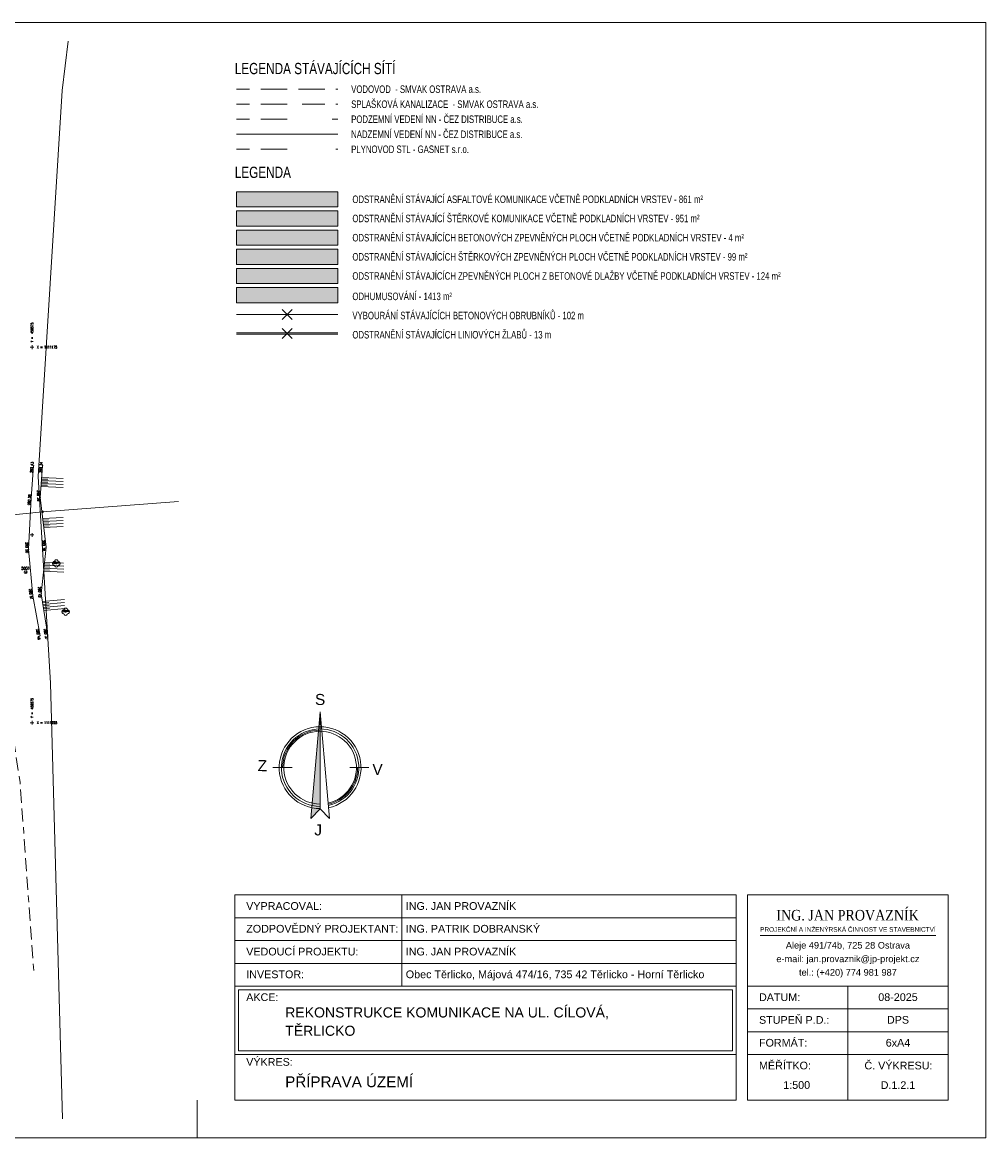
# Model space of a CAD drawing. Header units: metres. Extents: x -457078 to -456448, y -1111280 to -1111132.
# Tile 35 of 35: x -456576 to -456448, y -1111280 to -1111132. Entities that reach past the tile are written whole.
import ezdxf
from ezdxf.enums import TextEntityAlignment as Align

# ---------------------------------------------------------------- set-up
doc = ezdxf.new("R2010")
doc.units = ezdxf.units.M
doc.header["$MEASUREMENT"] = 0
for name, pattern in [('6.1622', [40, 3.5, -3, 7, -3, 3.5, 3.5, -3, 7, -3, 3.5]), ('6.2322', [40, 3.5, -3, 7, -4, 6, -3, 7, -3, 3.5]), ('6.3222', [40, 3.5, -3, 7, -6.5, -6.5, 7, -3, 3.5]), ('6.6022', [39, 3.5, -3, 7, -6, -6, 7, -3, 3.5])]:
    doc.linetypes.add(name, pattern=pattern)
doc.layers.get('0').update_dxf_attribs({"lineweight": 13})
for name, color, linetype, lineweight in [('GEOD - KULTURA', 3, 'Continuous', 13), ('GEOD - VYSKY', 34, 'Continuous', 0), ('GEODETICKE_BODY', 2, 'Continuous', 13), ('Hranice parcel', 9, 'Continuous', 13), ('IS_CEZ_NN_NADZ', 1, 'Continuous', 0), ('IS_SMVAK_VODA_TRASA', 5, '6.1622', 0), ('KOMUNIKACE', 7, 'Continuous', 13), ('LEGENDA', 7, 'Continuous', 13), ('LEGENDA SÍTÍ', 7, 'Continuous', 13), ('RAMECEK', 7, 'Continuous', 0), ('RAZITKO', 7, 'Continuous', 0), ('SEVERKA', 7, 'Continuous', 13), ('SIT', 5, 'Continuous', 13), ('SITE_ELEKTRIKA', 7, 'Continuous', 13), ('SKRYTE_BODY', 7, 'Continuous', 0), ('SRAFY', 7, 'Continuous', 0), ('TEREN', 7, 'Continuous', 13), ('TEXTY_KULTURA', 3, 'Continuous', 13), ('výkres', 7, 'Continuous', 0)]:
    doc.layers.add(name, color=color, linetype=linetype, lineweight=lineweight)
doc.styles.add('ARIAL', font='arial.ttf')
doc.styles.add('ITALICT', font='italict.shx', dxfattribs={"height": 0.2})
doc.styles.add('ROMANS', font='romans.shx')
doc.styles.add('Style-Arial', font='arial.ttf')
doc.styles.add('Style-Calibri', font='calibri.ttf')
doc.styles.add('Style-Garamond', font='GARABD.TTF')

# ---------------------------------------------------------------- blocks, each defined once
blk = doc.blocks.new('SIT')
at = {"color": 0, "linetype": 'ByBlock', "lineweight": -2}
for p, q in [((-1, 0), (1, 0)), ((0, 1), (0, -1))]:
    blk.add_line(p, q, dxfattribs=at)
blk = doc.blocks.new('SLOUPB')
at = {"color": 0, "linetype": 'ByBlock', "lineweight": -2}
blk.add_line((-0.5, 0), (0.5, 0), dxfattribs=at)
blk.add_circle((0, 0), 0.5, dxfattribs=at)
for radius in [0.35, 0.2]:
    blk.add_arc((0, 0), radius, 180, 0, dxfattribs=at)
blk = doc.blocks.new('STROM_LI')
at = {"color": 0, "linetype": 'ByBlock', "lineweight": -2}
blk.add_circle((0, 0), 0.2, dxfattribs=at)
for centre, start, end in [((-1, 0.000074), 89.998883, 270.001117), ((0.000019, 1.000148), 359.995762, 180.004238), ((-1, 0.000074), 359.995762, 0.004238), ((1.000039, 0.000074), 179.995762, 180.004238), ((1.000039, 0.000074), 269.998883, 90.001117), ((0.000019, -1), 179.995762, 0.004238)]:
    blk.add_arc(centre, 1, start, end, dxfattribs=at)
blk = doc.blocks.new('PB')
at = {"color": 0, "linetype": 'ByBlock', "lineweight": -2}
blk.add_circle((0, 0), 0.75, dxfattribs=at)
blk.add_point((0, 0), dxfattribs=at)
blk = doc.blocks.new('KRIZEK')
at = {"layer": 'LEGENDA', "color": 1, "lineweight": 30, "ltscale": 0.25}
for p, q in [((-0.25, 0), (0.25, 0)), ((0, -0.25), (0, 0.25))]:
    blk.add_line(p, q, dxfattribs=at)

msp = doc.modelspace()

# ---------------------------------------------------------------- hatches: boundary and pattern name
at = {"layer": 'LEGENDA', "lineweight": 0}
for color, points in [(254, [(-456534.27, -1111156.32), (-456547.78, -1111156.32), (-456547.78, -1111154.3), (-456534.27, -1111154.3)]), (9, [(-456534.27, -1111158.87), (-456547.78, -1111158.87), (-456547.78, -1111156.85), (-456534.27, -1111156.85)]), (161, [(-456534.27, -1111161.43), (-456547.78, -1111161.43), (-456547.78, -1111159.4), (-456534.27, -1111159.4)]), (191, [(-456534.27, -1111163.98), (-456547.78, -1111163.98), (-456547.78, -1111161.96), (-456534.27, -1111161.96)]), (51, [(-456534.27, -1111166.53), (-456547.78, -1111166.53), (-456547.78, -1111164.51), (-456534.27, -1111164.51)]), (31, [(-456534.27, -1111169.09), (-456547.78, -1111169.09), (-456547.78, -1111167.06), (-456534.27, -1111167.06)])]:
    msp.add_hatch(color=color, dxfattribs=at).paths.add_polyline_path(points)

# ---------------------------------------------------------------- linework, layer by layer
at = {"layer": 'Hranice parcel', "ltscale": 0.25, "flags": 128}
msp.add_lwpolyline([(-456570.94, -1111277.75), (-456572.55, -1111219.71), (-456574.17, -1111192.2), (-456571, -1111140.84), (-456570.19, -1111134.25)], dxfattribs=at)
at = {"layer": 'IS_CEZ_NN_NADZ', "ltscale": 0.25}
msp.add_line((-456573.61, -1111196.9), (-456555.5, -1111195.56), dxfattribs=at)
msp.add_lwpolyline([(-456611.52, -1111200.79), (-456573.61, -1111196.9)], dxfattribs=at)
at = {"layer": 'IS_SMVAK_VODA_TRASA', "ltscale": 0.25}
msp.add_lwpolyline([(-456574.78, -1111257.97), (-456576.59, -1111232.97), (-456581.46, -1111201.45), (-456581.65, -1111200.39)], dxfattribs=at)
at = {"layer": 'KOMUNIKACE', "ltscale": 0.25}
for p, q in [((-456574.8, -1111190.78), (-456575.14, -1111195.11)), ((-456575.14, -1111195.11), (-456575.47, -1111201.9)), ((-456575.47, -1111201.9), (-456574.91, -1111208.12)), ((-456574.91, -1111208.12), (-456573.93, -1111213.41))]:
    msp.add_line(p, q, dxfattribs=at)
at = {"layer": 'LEGENDA'}
for p, q in [((-456547.78, -1111170.63), (-456534.27, -1111170.63)), ((-456547.78, -1111173.08), (-456534.27, -1111173.08)), ((-456547.78, -1111173.28), (-456534.27, -1111173.28))]:
    msp.add_line(p, q, dxfattribs=at)
at = {"layer": 'LEGENDA', "color": 254, "lineweight": 0, "flags": 128}
msp.add_lwpolyline([(-456547.78, -1111156.32), (-456534.27, -1111156.32), (-456534.27, -1111154.3), (-456547.78, -1111154.3)], close=True, dxfattribs=at)
at = {"layer": 'LEGENDA', "color": 1, "lineweight": 13, "flags": 128}
for points in [[(-456547.78, -1111156.32), (-456534.27, -1111156.32), (-456534.27, -1111154.3), (-456547.78, -1111154.3)], [(-456547.78, -1111158.87), (-456534.27, -1111158.87), (-456534.27, -1111156.85), (-456547.78, -1111156.85)], [(-456547.78, -1111161.43), (-456534.27, -1111161.43), (-456534.27, -1111159.4), (-456547.78, -1111159.4)], [(-456547.78, -1111163.98), (-456534.27, -1111163.98), (-456534.27, -1111161.96), (-456547.78, -1111161.96)], [(-456547.78, -1111166.53), (-456534.27, -1111166.53), (-456534.27, -1111164.51), (-456547.78, -1111164.51)], [(-456547.78, -1111169.09), (-456534.27, -1111169.09), (-456534.27, -1111167.06), (-456547.78, -1111167.06)]]:
    msp.add_lwpolyline(points, close=True, dxfattribs=at)
at = {"layer": 'LEGENDA', "color": 9, "lineweight": 0, "flags": 128}
msp.add_lwpolyline([(-456547.78, -1111158.87), (-456534.27, -1111158.87), (-456534.27, -1111156.85), (-456547.78, -1111156.85)], close=True, dxfattribs=at)
at = {"layer": 'LEGENDA', "color": 161, "lineweight": 0, "flags": 128}
msp.add_lwpolyline([(-456547.78, -1111161.43), (-456534.27, -1111161.43), (-456534.27, -1111159.4), (-456547.78, -1111159.4)], close=True, dxfattribs=at)
at = {"layer": 'LEGENDA', "color": 191, "lineweight": 0, "flags": 128}
msp.add_lwpolyline([(-456547.78, -1111163.98), (-456534.27, -1111163.98), (-456534.27, -1111161.96), (-456547.78, -1111161.96)], close=True, dxfattribs=at)
at = {"layer": 'LEGENDA', "color": 51, "lineweight": 0, "flags": 128}
msp.add_lwpolyline([(-456547.78, -1111166.53), (-456534.27, -1111166.53), (-456534.27, -1111164.51), (-456547.78, -1111164.51)], close=True, dxfattribs=at)
at = {"layer": 'LEGENDA', "color": 31, "lineweight": 0, "flags": 128}
msp.add_lwpolyline([(-456547.78, -1111169.09), (-456534.27, -1111169.09), (-456534.27, -1111167.06), (-456547.78, -1111167.06)], close=True, dxfattribs=at)
at = {"layer": 'LEGENDA SÍTÍ', "color": 5, "linetype": '6.1622', "lineweight": 0, "ltscale": 0.5}
msp.add_line((-456547.78, -1111140.65), (-456534.27, -1111140.65), dxfattribs=at)
at = {"layer": 'LEGENDA SÍTÍ', "color": 32, "linetype": '6.2322', "lineweight": 0, "ltscale": 0.5}
msp.add_line((-456547.78, -1111142.65), (-456534.27, -1111142.65), dxfattribs=at)
at = {"layer": 'LEGENDA SÍTÍ', "color": 1, "linetype": '6.6022', "lineweight": 0, "ltscale": 0.5}
msp.add_line((-456547.78, -1111144.65), (-456534.27, -1111144.65), dxfattribs=at)
at = {"layer": 'LEGENDA SÍTÍ', "color": 1, "linetype": 'Continuous', "lineweight": 0, "ltscale": 0.5}
msp.add_line((-456547.78, -1111146.65), (-456534.27, -1111146.65), dxfattribs=at)
at = {"layer": 'LEGENDA SÍTÍ', "color": 3, "linetype": '6.3222', "lineweight": 0, "ltscale": 0.5}
msp.add_line((-456547.78, -1111148.65), (-456534.27, -1111148.65), dxfattribs=at)
at = {"layer": 'RAMECEK', "ltscale": 0.25}
msp.add_line((-456553, -1111280.25), (-456553, -1111275.25), dxfattribs=at)
at = {"layer": 'RAMECEK', "ltscale": 0.25, "flags": 128}
msp.add_lwpolyline([(-457078, -1111280.25), (-456448, -1111280.25), (-456448, -1111131.75), (-457078, -1111131.75)], close=True, dxfattribs=at)
at = {"layer": 'RAZITKO', "color": 7, "lineweight": 13, "ltscale": 0.0004}
for p, q in [((-456548, -1111247.93), (-456481.23, -1111247.93)), ((-456548, -1111260.07), (-456548, -1111247.93)), ((-456525.77, -1111247.93), (-456525.77, -1111260.07)), ((-456481.23, -1111260.07), (-456481.23, -1111247.93)), ((-456479.71, -1111247.93), (-456453, -1111247.93)), ((-456453, -1111275.25), (-456453, -1111247.93)), ((-456548, -1111250.96), (-456481.23, -1111250.96)), ((-456548, -1111254), (-456481.23, -1111254)), ((-456548, -1111257.04), (-456481.23, -1111257.04)), ((-456479.71, -1111275.25), (-456479.71, -1111257.1)), ((-456548, -1111260.07), (-456481.23, -1111260.07)), ((-456548, -1111260.07), (-456548, -1111269.18)), ((-456547.52, -1111260.55), (-456481.71, -1111260.55)), ((-456547.52, -1111260.55), (-456547.52, -1111268.7)), ((-456481.71, -1111260.55), (-456481.71, -1111268.7)), ((-456481.23, -1111260.07), (-456481.23, -1111269.18)), ((-456479.71, -1111260.07), (-456453, -1111260.07)), ((-456466.35, -1111275.25), (-456466.35, -1111260.07)), ((-456479.71, -1111263.11), (-456453, -1111263.11)), ((-456479.71, -1111266.14), (-456453, -1111266.14)), ((-456548, -1111275.25), (-456548, -1111269.18)), ((-456548, -1111269.18), (-456481.23, -1111269.18)), ((-456547.52, -1111268.7), (-456481.71, -1111268.7)), ((-456481.23, -1111275.25), (-456481.23, -1111269.18)), ((-456479.71, -1111269.18), (-456453, -1111269.18)), ((-456548, -1111275.25), (-456481.23, -1111275.25)), ((-456479.71, -1111275.25), (-456453, -1111275.25)), ((-456479.71, -1111275.25), (-456453, -1111275.25))]:
    msp.add_line(p, q, dxfattribs=at)
at = {"layer": 'RAZITKO', "color": 5, "ltscale": 0.5}
msp.add_line((-456478.05, -1111253.32), (-456454.66, -1111253.32), dxfattribs=at)
at = {"layer": 'RAZITKO', "color": 7, "lineweight": 13, "ltscale": 0.5, "flags": 128}
msp.add_lwpolyline([(-456479.71, -1111247.93), (-456453, -1111247.93), (-456453, -1111260.07), (-456479.71, -1111260.07)], close=True, dxfattribs=at)
at = {"layer": 'SEVERKA', "ltscale": 0.4}
for p, q in [((-456536.64, -1111223.55), (-456537.88, -1111237.77)), ((-456536.64, -1111236.45), (-456536.64, -1111223.55)), ((-456536.64, -1111223.55), (-456535.41, -1111237.77)), ((-456536.64, -1111236.45), (-456536.64, -1111223.55)), ((-456540.38, -1111230.98), (-456542.93, -1111230.98)), ((-456530.14, -1111230.98), (-456532.68, -1111230.98)), ((-456537.88, -1111237.77), (-456536.64, -1111236.45)), ((-456535.41, -1111237.77), (-456536.64, -1111236.45))]:
    msp.add_line(p, q, dxfattribs=at)
at = {"layer": 'SEVERKA', "ltscale": 0.4, "flags": 128}
msp.add_lwpolyline([(-456537.88, -1111237.77), (-456536.64, -1111236.45), (-456536.64, -1111223.55)], close=True, dxfattribs=at)
at = {"layer": 'SEVERKA', "ltscale": 0.4}
for radius, start, end in [(5.45, 281.7515, 270), (5.15, 282.1526, 270), (4.99, 90, 180), (4.84, 282.6042, 270), (4.99, 282.3746, 360)]:
    msp.add_arc((-456536.64, -1111230.98), radius, start, end, dxfattribs=at)
at = {"layer": 'SEVERKA', "ltscale": 0.4, "extrusion": (0, 0, -1)}
msp.add_solid([(456537.88, -1111237.77), (456536.64, -1111236.45), (456536.64, -1111223.55)], dxfattribs=at)
at = {"layer": 'SKRYTE_BODY', "ltscale": 0.25}
for p in [(-456574.8, -1111190.78), (-456573.59, -1111190.79), (-456575.14, -1111195.11), (-456573.92, -1111195), (-456573.14, -1111201.64), (-456575.47, -1111201.9), (-456574.91, -1111208.12), (-456573.78, -1111207.83), (-456573.93, -1111213.41), (-456572.92, -1111213.4)]:
    msp.add_point(p, dxfattribs=at)
at = {"layer": 'SRAFY', "ltscale": 0.25}
for p, q in [((-456573.74, -1111192.76), (-456570.84, -1111192.88)), ((-456573.73, -1111192.56), (-456572.9, -1111192.59)), ((-456573.71, -1111192.36), (-456570.84, -1111192.47)), ((-456573.8, -1111193.55), (-456570.84, -1111193.68)), ((-456573.79, -1111193.35), (-456572.94, -1111193.39)), ((-456573.77, -1111193.15), (-456570.84, -1111193.28)), ((-456573.76, -1111192.96), (-456572.92, -1111192.99)), ((-456573.59, -1111197.82), (-456570.85, -1111197.66)), ((-456573.56, -1111198.02), (-456572.8, -1111197.98)), ((-456573.54, -1111198.22), (-456570.85, -1111198.06)), ((-456573.52, -1111198.42), (-456572.76, -1111198.38)), ((-456573.49, -1111198.62), (-456570.85, -1111198.46)), ((-456573.47, -1111198.82), (-456572.73, -1111198.77)), ((-456573.45, -1111199.02), (-456570.85, -1111198.86)), ((-456573.45, -1111204.64), (-456572.68, -1111204.67)), ((-456573.43, -1111204.44), (-456570.78, -1111204.55)), ((-456573.41, -1111204.24), (-456572.65, -1111204.27)), ((-456573.39, -1111204.04), (-456570.79, -1111204.15)), ((-456573.37, -1111203.85), (-456572.62, -1111203.87)), ((-456573.34, -1111203.65), (-456570.8, -1111203.75)), ((-456573.47, -1111204.84), (-456570.77, -1111204.95)), ((-456573.62, -1111208.85), (-456570.68, -1111208.59)), ((-456573.59, -1111209.05), (-456572.76, -1111208.97)), ((-456573.56, -1111209.25), (-456570.67, -1111208.99)), ((-456573.53, -1111209.44), (-456572.72, -1111209.37)), ((-456573.5, -1111209.64), (-456570.66, -1111209.39)), ((-456573.47, -1111209.84), (-456572.67, -1111209.77)), ((-456573.44, -1111210.04), (-456570.65, -1111209.79))]:
    msp.add_line(p, q, dxfattribs=at)
at = {"layer": 'TEREN', "ltscale": 0.25}
for p, q in [((-456573.59, -1111190.79), (-456573.92, -1111195)), ((-456573.92, -1111195), (-456573.14, -1111201.64)), ((-456573.14, -1111201.64), (-456573.78, -1111207.83)), ((-456573.78, -1111207.83), (-456572.92, -1111213.4))]:
    msp.add_line(p, q, dxfattribs=at)

# ---------------------------------------------------------------- block references
at = {"layer": 'GEOD - KULTURA', "ltscale": 0.25, "xscale": 0.25, "yscale": 0.25, "zscale": 0.25}
for p in [(-456571.77, -1111203.79), (-456570.52, -1111210.23)]:
    msp.add_blockref('STROM_LI', p, dxfattribs=at)
at = {"layer": 'GEODETICKE_BODY', "ltscale": 0.25, "xscale": 0.25, "yscale": 0.25, "zscale": 0.25}
msp.add_blockref('PB', (-456575.86, -1111204.96), dxfattribs=at)
at = {"layer": 'LEGENDA', "color": 1, "lineweight": 30, "ltscale": 0.25, "xscale": 3.75, "yscale": 3.75, "zscale": 3.75, "rotation": 45.00000000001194}
for p in [(-456541.02, -1111170.63), (-456541.02, -1111173.18)]:
    msp.add_blockref('KRIZEK', p, dxfattribs=at)
at = {"layer": 'SIT', "ltscale": 0.25, "xscale": 0.25, "yscale": 0.25, "zscale": 0.25}
for p in [(-456575, -1111175), (-456575, -1111200), (-456575, -1111225)]:
    msp.add_blockref('SIT', p, dxfattribs=at)
at = {"layer": 'SITE_ELEKTRIKA', "ltscale": 0.25, "xscale": 0.25, "yscale": 0.25, "zscale": 0.25}
msp.add_blockref('SLOUPB', (-456573.61, -1111196.9), dxfattribs=at)

# ---------------------------------------------------------------- texts
at = {"layer": 'GEOD - VYSKY', "style": 'ROMANS', "width": 0.8}
for s, rotation, p in [('290 43 ', 85.5598, (-456574.86, -1111190.91)), ('290 34 ', 85.5295, (-456573.65, -1111190.91)), ('290 50 ', 86.3554, (-456575.19, -1111195.23)), ('290 36 ', 271.1219, (-456574.3, -1111194.88)), ('290 50 ', 271.1844, (-456575.85, -1111201.78)), ('290 30 ', 270.4066, (-456573.61, -1111201.51)), ('290 51 ', 277.8394, (-456575.3, -1111208.01)), ('290 42 ', 271.4164, (-456574.16, -1111207.71)), ('290 46 ', 280.4612, (-456574.32, -1111213.35)), ('290 37 ', 278.7338, (-456573.31, -1111213.33))]:
    msp.add_text(s, height=0.325, rotation=rotation, dxfattribs=at).set_placement(p, align=Align.CENTER)
at = {"layer": 'GEODETICKE_BODY', "style": 'ROMANS', "width": 0.8}
msp.add_text('5001', height=0.375, dxfattribs=at).set_placement((-456575.86, -1111204.63), align=Align.CENTER)
at = {"layer": 'LEGENDA', "style": 'Style-Arial', "width": 0.746667}
msp.add_text('LEGENDA', height=1.5, rotation=360, dxfattribs=at).set_placement((-456548, -1111150.97), align=Align.TOP_LEFT)
at = {"layer": 'LEGENDA', "style": 'Style-Arial', "width": 0.74}
for s, p in [('ODSTRANĚNÍ STÁVAJÍCÍ ASFALTOVÉ KOMUNIKACE VČETNĚ PODKLADNÍCH VRSTEV - 861 m²', (-456532.34, -1111155.31)), ('ODSTRANĚNÍ STÁVAJÍCÍ ŠTĚRKOVÉ KOMUNIKACE VČETNĚ PODKLADNÍCH VRSTEV - 951 m²', (-456532.34, -1111157.86)), ('ODSTRANĚNÍ STÁVAJÍCÍCH BETONOVÝCH ZPEVNĚNÝCH PLOCH VČETNĚ PODKLADNÍCH VRSTEV - 4 m²', (-456532.34, -1111160.42)), ('ODSTRANĚNÍ STÁVAJÍCÍCH ŠTĚRKOVÝCH ZPEVNĚNÝCH PLOCH VČETNĚ PODKLADNÍCH VRSTEV - 99 m²', (-456532.34, -1111162.97)), ('ODSTRANĚNÍ STÁVAJÍCÍCH ZPEVNĚNÝCH PLOCH Z BETONOVÉ DLAŽBY VČETNĚ PODKLADNÍCH VRSTEV - 124 m²', (-456532.34, -1111165.52))]:
    msp.add_text(s, height=1, rotation=360, dxfattribs=at).set_placement(p, align=Align.MIDDLE_LEFT)
at = {"layer": 'LEGENDA', "char_height": 1, "attachment_point": 4, "rotation": 360, "line_spacing_factor": 0.6, "style": 'ITALICT'}
for s, insert in [('\\fArial|b0|i0|c238238|p39;\\H1x;\\W0.74;ODHUMUSOVÁNÍ - 1413 m²', (-456532.34, -1111168.24)), ('\\fArial|b0|i0|c238238|p39;\\H1x;\\W0.74;VYBOURÁNÍ STÁVAJÍCÍCH BETONOVÝCH OBRUBNÍKŮ - 102 m', (-456532.34, -1111170.79)), ('\\fArial|b0|i0|c238238|p39;\\H1x;\\W0.74;ODSTRANĚNÍ STÁVAJÍCÍCH LINIOVÝCH ŽLABŮ - 13 m', (-456532.34, -1111173.35))]:
    msp.add_mtext(s, dxfattribs=dict(at, insert=insert))
at = {"layer": 'LEGENDA SÍTÍ', "style": 'Style-Arial', "width": 0.746667}
msp.add_text('LEGENDA STÁVAJÍCÍCH SÍTÍ', height=1.5, rotation=360, dxfattribs=at).set_placement((-456548, -1111137.15), align=Align.TOP_LEFT)
at = {"layer": 'LEGENDA SÍTÍ', "style": 'Style-Arial', "width": 0.74}
for s, p in [('VODOVOD  - SMVAK OSTRAVA a.s.', (-456532.5, -1111140.65)), ('SPLAŠKOVÁ KANALIZACE  - SMVAK OSTRAVA a.s.', (-456532.5, -1111142.65)), ('PODZEMNÍ VEDENÍ NN - ČEZ DISTRIBUCE a.s.', (-456532.5, -1111144.65)), ('NADZEMNÍ VEDENÍ NN - ČEZ DISTRIBUCE a.s.', (-456532.5, -1111146.65)), ('PLYNOVOD STL - GASNET s.r.o.', (-456532.5, -1111148.65))]:
    msp.add_text(s, height=1, rotation=360, dxfattribs=at).set_placement(p, align=Align.MIDDLE_LEFT)
at = {"layer": 'RAZITKO', "color": 7, "lineweight": 13}
for s, height, style, p in [('VYPRACOVAL:', 1.0244, 'Style-Arial', (-456546.48, -1111249.91)), ('ING. JAN PROVAZNÍK', 1.0244, 'Style-Arial', (-456525.23, -1111249.91)), ('ZODPOVĚDNÝ PROJEKTANT:', 1.0244, 'ARIAL', (-456546.48, -1111252.94)), ('ING. PATRIK DOBRANSKÝ', 1.0244, 'ARIAL', (-456525.23, -1111252.94)), ('VEDOUCÍ PROJEKTU:', 1.0244, 'Style-Arial', (-456546.48, -1111255.98)), ('ING. JAN PROVAZNÍK', 1.0244, 'ARIAL', (-456525.23, -1111255.98)), ('INVESTOR:', 1.024, 'Style-Arial', (-456546.48, -1111259.01)), ('AKCE:', 1.024, 'Style-Arial', (-456546.48, -1111262.05)), ('DATUM:', 1.024, 'Style-Arial', (-456478.19, -1111262.05)), ('STUPEŇ P.D.:', 1.0244, 'Style-Arial', (-456478.19, -1111265.08)), ('FORMÁT:', 1.024, 'Style-Arial', (-456478.19, -1111268.12)), ('VÝKRES:', 1.024, 'Style-Arial', (-456546.48, -1111270.67)), ('MĚŘÍTKO:', 1.024, 'Style-Arial', (-456478.19, -1111271.15))]:
    msp.add_text(s, height=height, dxfattribs=dict(at, style=style)).set_placement(p)
at = {"layer": 'RAZITKO', "color": 7, "linetype": 'Continuous', "lineweight": 13, "style": 'Style-Garamond'}
msp.add_text('ING. JAN PROVAZNÍK', height=1.4095, dxfattribs=at).set_placement((-456466.39, -1111249.92), align=Align.TOP_CENTER)
at = {"layer": 'RAZITKO', "lineweight": 13, "style": 'ARIAL'}
msp.add_text('Obec Těrlicko, Májová 474/16, 735 42 Těrlicko - Horní Těrlicko', height=1.0244, dxfattribs=at).set_placement((-456525.23, -1111259.01))
at = {"layer": 'RAZITKO', "color": 7, "lineweight": 13, "style": 'Style-Arial'}
msp.add_text('Č. VÝKRESU:', height=1.0244, dxfattribs=at).set_placement((-456459.62, -1111271.15), align=Align.CENTER)
at = {"layer": 'RAZITKO', "color": 7, "linetype": 'Continuous', "lineweight": 13, "attachment_point": 2, "line_spacing_factor": 1.008048, "style": 'Style-Calibri'}
for s, insert, char_height in [('\\fArial|b0|i0|c238238|p39;PROJEKČNÍ A INŽENÝRSKÁ ČINNOST VE STAVEBNICTVÍ', (-456466.35, -1111252.21), 0.6149), ('\\fArial|b0|i0|c238238|p39;Aleje 491/74b, 725 28 Ostrava', (-456466.35, -1111254.19), 0.8758), ('\\fArial|b0|i0|c238238|p39;e-mail: jan.provaznik@jp-projekt.cz', (-456466.35, -1111256), 0.8758), ('\\fArial|b0|i0|c238238|p39;tel.: (+420) 774 981 987', (-456466.35, -1111257.8), 0.8758)]:
    msp.add_mtext(s, dxfattribs=dict(at, insert=insert, char_height=char_height))
at = {"layer": 'RAZITKO', "color": 0, "lineweight": 13, "insert": (-456459.68, -1111262.06), "char_height": 1.024, "width": 13.3546, "attachment_point": 8, "rotation": 0, "style": 'ARIAL'}
msp.add_mtext('08-2025', dxfattribs=at)
at = {"layer": 'RAZITKO', "lineweight": 13, "insert": (-456459.68, -1111265.08), "char_height": 1.024, "width": 13.3546, "attachment_point": 8, "rotation": 0, "line_spacing_factor": 0.72, "style": 'ARIAL'}
msp.add_mtext('DPS', dxfattribs=at)
at = {"layer": 'RAZITKO', "lineweight": 13, "char_height": 1.024, "width": 13.3546, "attachment_point": 8, "style": 'ARIAL'}
for s, insert in [('6xA4', (-456459.68, -1111268.13)), ('D.1.2.1', (-456459.68, -1111273.76))]:
    msp.add_mtext(s, dxfattribs=dict(at, insert=insert))
at = {"layer": 'RAZITKO', "color": 7, "lineweight": 13, "insert": (-456473.17, -1111273.76), "char_height": 1.024, "width": 13.3546, "attachment_point": 8, "style": 'ARIAL'}
msp.add_mtext('1:500', dxfattribs=at)
at = {"layer": 'SEVERKA', "style": 'ARIAL', "width": 1}
for s, rotation, oblique, p in [('S', 0.1918, 360, (-456537.32, -1111222.64)), ('Z', 359.2553, 0, (-456544.96, -1111231.44)), ('V', 359.2553, 0, (-456529.69, -1111231.95)), ('J', 359.8068, 360, (-456537.41, -1111240))]:
    msp.add_text(s, height=1.47, rotation=rotation, dxfattribs=dict(at, oblique=oblique)).set_placement(p)
at = {"layer": 'SIT', "style": 'ROMANS', "width": 0.8}
for p in [(-456574.84, -1111174.35), (-456574.84, -1111224.35)]:
    msp.add_text('Y =  456575', height=0.325, rotation=90, dxfattribs=at).set_placement(p)
for s, p in [('X = 1111175', (-456574.35, -1111175.16)), ('X = 1111225', (-456574.35, -1111225.16))]:
    msp.add_text(s, height=0.325, dxfattribs=at).set_placement(p)
at = {"layer": 'TEXTY_KULTURA', "style": 'ROMANS', "width": 0.8}
for p in [(-456571.77, -1111203.79), (-456570.52, -1111210.23)]:
    msp.add_text('50cm', height=0.245, dxfattribs=at).set_placement(p, align=Align.CENTER)
at = {"layer": 'výkres', "lineweight": 13, "style": 'ARIAL'}
for s, height, p in [('REKONSTRUKCE KOMUNIKACE NA UL. CÍLOVÁ,', 1.3383, (-456541.29, -1111264.24)), ('TĚRLICKO', 1.338, (-456541.29, -1111266.68))]:
    msp.add_text(s, height=height, dxfattribs=at).set_placement(p)
msp.add_text('PŘÍPRAVA ÚZEMÍ', height=1.4444, rotation=360, dxfattribs=at).set_placement((-456541.29, -1111273.52))

doc.saveas('drawing.dxf')
